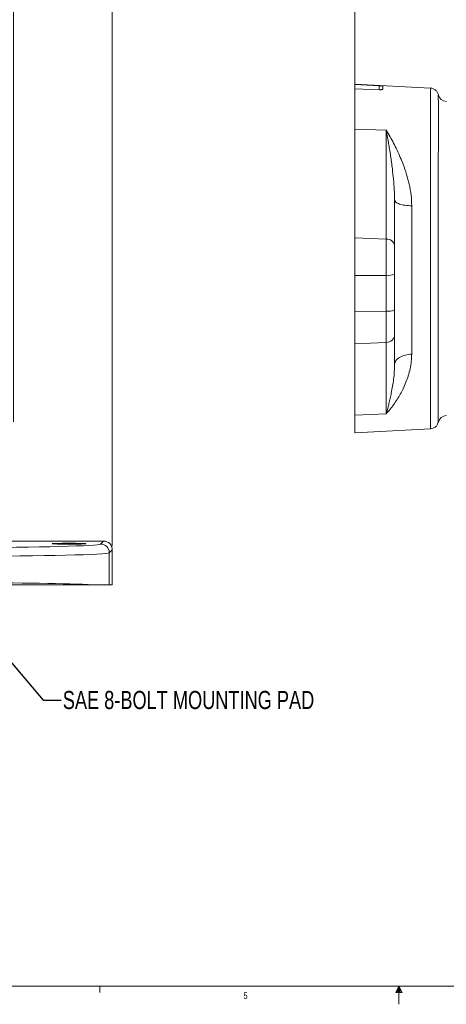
# Model space of a CAD drawing. Header units: inches. Extents: x 0.3 to 33.9, y 0.2 to 21.6.
# Tile 6 of 25: x 11.8 to 17.7, y 0.2 to 13.7. Entities that reach past the tile are written whole.
import ezdxf

# ---------------------------------------------------------------- set-up
doc = ezdxf.new("R2010")
doc.units = ezdxf.units.IN
doc.header["$MEASUREMENT"] = 0
doc.layers.add('SLD-0', color=7, linetype='Continuous', lineweight=15)
doc.styles.add('SLDTEXTSTYLE0', font='TXT', dxfattribs={"width": 0.75})
doc.dimstyles.new('SLDDIMSTYLE0', dxfattribs={"dimtxt": 0.25, "dimasz": 0.13, "dimexe": 0, "dimexo": 0.0625, "dimgap": 0.0625, "dimtad": 0, "dimtih": 1, "dimtoh": 1, "dimrnd": 1e-09, "dimzin": 12, "dimdsep": 46, "dimtxsty": 'SLDTEXTSTYLE0', "dimsah": 1, "dimcen": 0.09, "dimadec": 0, "dimazin": 3, "dimtfac": 1, "dimtofl": 0, "dimtmove": 0, "dimatfit": 3, "dimfxl": 1, "dimfrac": 2, "dimtolj": 1, "dimtzin": 12, "dimarcsym": 0})
doc.dimstyles.new('SLDDIMSTYLE1', dxfattribs={"dimtxt": 0.25, "dimasz": 0.13, "dimexe": 0, "dimexo": 0.0625, "dimgap": 0.0625, "dimtad": 0, "dimtih": 1, "dimtoh": 1, "dimrnd": 1e-09, "dimzin": 12, "dimdsep": 46, "dimtxsty": 'SLDTEXTSTYLE0', "dimsah": 1, "dimcen": 0.09, "dimadec": 0, "dimazin": 3, "dimtfac": 1, "dimtmove": 0, "dimatfit": 0, "dimfxl": 1, "dimfrac": 2, "dimtolj": 1, "dimtzin": 12, "dimarcsym": 0})
doc.dimstyles.new('SLDDIMSTYLE2', dxfattribs={"dimtxt": 0, "dimasz": 0.13, "dimexe": 0, "dimexo": 0.0625, "dimgap": 0, "dimtad": 0, "dimtih": 1, "dimtoh": 1, "dimdec": 0, "dimrnd": 1e-09, "dimzin": 0, "dimdsep": 46, "dimtxsty": 'Standard', "dimsah": 1, "dimcen": 0.09, "dimadec": 0, "dimazin": 0, "dimtfac": 0.13, "dimtdec": 0, "dimtofl": 0, "dimtmove": 0, "dimatfit": 3, "dimfxl": 1, "dimfrac": 2, "dimtolj": 1, "dimtzin": 0, "dimarcsym": 0})

# ---------------------------------------------------------------- blocks, each defined once
blk = doc.blocks.new('_D_1')
at = {"layer": 'SLD-0'}
for p, q in [((11.704, 8.197), (11.704, 15.704)), ((13.069, 6.483), (13.069, 15.704)), ((11.704, 15.579), (11.454, 15.579)), ((11.907, 15.616), (11.856, 15.616)), ((11.856, 15.616), (11.856, 15.219)), ((12.865, 15.616), (12.916, 15.616)), ((12.916, 15.616), (12.916, 15.219)), ((13.069, 15.579), (13.319, 15.579)), ((11.856, 15.219), (11.907, 15.219)), ((12.916, 15.219), (12.865, 15.219))]:
    blk.add_line(p, q, dxfattribs=at)
for points in [[(11.704, 15.579), (11.574, 15.599), (11.574, 15.559)], [(13.069, 15.579), (13.199, 15.559), (13.199, 15.599)]]:
    blk.add_solid(points, dxfattribs=at)
at = {"layer": 'SLD-0', "char_height": 0.25, "attachment_point": 1, "style": 'SLDTEXTSTYLE0'}
for s, insert in [('1.36', (11.961, 15.989, -2.334)), ('34.67', (11.971, 15.541, -2.334))]:
    blk.add_mtext(s, dxfattribs=dict(at, insert=insert))
blk = doc.blocks.new('_D_6')
at = {"layer": 'SLD-0'}
for p, q in [((16.413, 12.287), (16.413, 15.501)), ((16.413, 15.376), (18.973, 15.376)), ((19.113, 15.413), (19.062, 15.413)), ((19.062, 15.413), (19.062, 15.016)), ((20.256, 15.413), (20.306, 15.413)), ((20.306, 15.413), (20.306, 15.016)), ((22.956, 15.376), (20.395, 15.376)), ((19.062, 15.016), (19.113, 15.016)), ((20.306, 15.016), (20.256, 15.016))]:
    blk.add_line(p, q, dxfattribs=at)
for points in [[(16.413, 15.376), (16.543, 15.356), (16.543, 15.396)], [(22.956, 15.376), (22.826, 15.396), (22.826, 15.356)]]:
    blk.add_solid(points, dxfattribs=at)
at = {"layer": 'SLD-0', "char_height": 0.25, "attachment_point": 1, "style": 'SLDTEXTSTYLE0'}
for s, insert in [('6.54', (19.259, 15.786, -1.544)), ('166.19', (19.176, 15.338, -1.544))]:
    blk.add_mtext(s, dxfattribs=dict(at, insert=insert))

msp = doc.modelspace()

# ---------------------------------------------------------------- linework, layer by layer
at = {"color": 7, "linetype": 'Continuous', "lineweight": 15}
for p, q in [((17.456, 12.801), (16.413, 12.855)), ((16.413, 12.853), (16.413, 12.855)), ((16.748, 12.834), (16.413, 12.853)), ((16.413, 12.79), (16.413, 12.853)), ((16.413, 12.79), (16.748, 12.779)), ((16.413, 12.237), (16.413, 12.79)), ((16.803, 12.789), (16.803, 12.827)), ((16.413, 12.237), (16.849, 12.22)), ((16.413, 10.735), (16.413, 12.237)), ((16.849, 10.718), (16.849, 12.22)), ((16.963, 10.629), (16.963, 11.256)), ((17.199, 11.179), (17.199, 9.132)), ((16.413, 10.735), (16.849, 10.718)), ((16.413, 10.216), (16.413, 10.735)), ((16.849, 10.219), (16.849, 10.718)), ((16.413, 10.216), (16.849, 10.219)), ((16.413, 9.721), (16.413, 10.216)), ((16.849, 9.724), (16.849, 10.219)), ((16.963, 9.741), (16.963, 10.236)), ((16.413, 9.721), (16.849, 9.724)), ((16.413, 9.274), (16.413, 9.721)), ((16.849, 9.294), (16.849, 9.724)), ((16.963, 8.992), (16.963, 9.402)), ((16.413, 9.274), (16.849, 9.294)), ((16.413, 8.291), (16.413, 9.274)), ((16.849, 8.311), (16.849, 9.294)), ((16.849, 8.311), (16.413, 8.291)), ((16.413, 8.048), (16.413, 8.291)), ((16.413, 8.048), (17.456, 8.102)), ((11.292, 6.553), (12.949, 6.553)), ((12.908, 6.513), (12.949, 6.553)), ((13.069, 6.433), (13.028, 6.393)), ((13.028, 6.393), (13.028, 5.952)), ((13.069, 6.433), (13.069, 5.952)), ((13.028, 5.952), (12.803, 5.952)), ((13.069, 5.952), (13.028, 5.952))]:
    msp.add_line(p, q, dxfattribs=at)
at = {"color": 8, "linetype": 'Continuous', "lineweight": 15}
msp.add_line((16.748, 12.779), (16.748, 12.834), dxfattribs=at)
at = {"color": 7, "linetype": 'Continuous', "lineweight": 0}
for p, q in [((33.523, 0.411), (0.523, 0.411)), ((12.898, 0.411), (12.898, 0.326)), ((17.023, 0.411), (16.981, 0.325)), ((17.023, 0.411), (16.989, 0.325)), ((17.023, 0.411), (17.009, 0.325)), ((17.023, 0.411), (17.023, 0.163)), ((17.023, 0.411), (17.067, 0.325)), ((17.023, 0.411), (17.046, 0.325)), ((17.023, 0.411), (17.036, 0.325)), ((16.981, 0.325), (17.067, 0.325))]:
    msp.add_line(p, q, dxfattribs=at)
at = {"color": 7, "linetype": 'Continuous', "lineweight": 15}
for centre, radius, start, end in [((17.683, 12.738), 0.12, 195.0225, 267), ((16.858, 10.613), 0.106, 9.1166, 94.7733), ((16.876, 10.432), 0.214, 262.8206, 293.9093), ((16.876, 9.937), 0.214, 262.8206, 293.9094), ((16.849, 9.408), 0.114, 269.9022, 356.9968), ((17.683, 8.165), 0.12, 93, 165.9612), ((12.908, 6.393), 0.12, 0.046, 89.954)]:
    msp.add_arc(centre, radius, start, end, dxfattribs=at)
msp.add_ellipse((12.472, 6.517), major_axis=(0.234, 0), ratio=0.026186, dxfattribs=at)
for centre, major_axis, ratio, start_param, end_param in [((12.949, 6.433), (-0.0849, -0.0849), 0.999315, 2.356537, 3.926648), ((11.029, 6.514), (1.88, 0), 0.026186, 4.712389, 6.257005), ((11.029, 6.394), (2, 0), 0.024615, 4.712389, 6.257005), ((11.029, 5.929), (2, 0), 0.024615, 0.479944, 1.570796)]:
    msp.add_ellipse(centre, major_axis=major_axis, ratio=ratio, start_param=start_param, end_param=end_param, dxfattribs=at)
for points, knots in [([(16.803, 12.827), (16.802, 12.827), (16.801, 12.828), (16.79, 12.83), (16.775, 12.832), (16.76, 12.833), (16.75, 12.834), (16.748, 12.834)], [0, 0, 0, 0, 0.227484, 0.454983, 0.682067, 0.908587, 1, 1, 1, 1]), ([(16.748, 12.779), (16.754, 12.779), (16.768, 12.779), (16.785, 12.781), (16.797, 12.784), (16.802, 12.787), (16.802, 12.788), (16.803, 12.789)], [0, 0, 0, 0, 0.226447, 0.452904, 0.679278, 0.906073, 1, 1, 1, 1]), ([(17.57, 12.697), (17.566, 12.711), (17.559, 12.738), (17.533, 12.773), (17.497, 12.797), (17.468, 12.801), (17.454, 12.804)], [0, 0, 0, 0, 0.25063, 0.500548, 0.75019, 1, 1, 1, 1]), ([(17.456, 8.112), (17.456, 8.109), (17.456, 8.097), (17.456, 8.167), (17.456, 8.321), (17.456, 8.563), (17.456, 8.877), (17.456, 9.251), (17.456, 9.671), (17.456, 10.122), (17.456, 10.585), (17.456, 11.043), (17.456, 11.478), (17.456, 11.874), (17.456, 12.215), (17.456, 12.489), (17.456, 12.681), (17.456, 12.789), (17.456, 12.791), (17.456, 12.791)], [0, 0, 0, 0, 0.017921, 0.080421, 0.142921, 0.205421, 0.267921, 0.330421, 0.392921, 0.455421, 0.517921, 0.580421, 0.642921, 0.705421, 0.767921, 0.830421, 0.892921, 0.955421, 1, 1, 1, 1]), ([(17.566, 8.194), (17.566, 8.194), (17.566, 8.194), (17.566, 8.199), (17.566, 8.207), (17.566, 8.216), (17.566, 8.227), (17.566, 8.239), (17.566, 8.251), (17.566, 8.272), (17.566, 8.303), (17.566, 8.347), (17.566, 8.39), (17.566, 8.433), (17.566, 8.482), (17.566, 8.537), (17.566, 8.593), (17.566, 8.649), (17.566, 8.711), (17.566, 8.784), (17.566, 8.863), (17.566, 8.943), (17.566, 9.026), (17.566, 9.113), (17.566, 9.205), (17.566, 9.288), (17.566, 9.366), (17.566, 9.442), (17.566, 9.527), (17.566, 9.61), (17.566, 9.685), (17.566, 9.757), (17.566, 9.83), (17.566, 9.901), (17.566, 9.972), (17.566, 10.049), (17.566, 10.146), (17.566, 10.256), (17.566, 10.368), (17.566, 10.462), (17.566, 10.547), (17.566, 10.62), (17.566, 10.689), (17.566, 10.752), (17.566, 10.816), (17.566, 10.881), (17.566, 10.947), (17.566, 11.008), (17.566, 11.072), (17.566, 11.142), (17.566, 11.223), (17.566, 11.303), (17.566, 11.371), (17.566, 11.431), (17.566, 11.485), (17.566, 11.536), (17.566, 11.582), (17.566, 11.625), (17.566, 11.668), (17.566, 11.712), (17.566, 11.76), (17.566, 11.804), (17.566, 11.85), (17.566, 11.904), (17.567, 11.966), (17.567, 12.026), (17.567, 12.078), (17.567, 12.124), (17.567, 12.175), (17.567, 12.232), (17.567, 12.29), (17.567, 12.344), (17.567, 12.405), (17.567, 12.474), (17.567, 12.548), (17.567, 12.61), (17.566, 12.657), (17.566, 12.695), (17.566, 12.715), (17.566, 12.708), (17.566, 12.708)], [0, 0, 0, 0, 0.002928, 0.02016, 0.031245, 0.041411, 0.050966, 0.059908, 0.068237, 0.075954, 0.096821, 0.115155, 0.130956, 0.144504, 0.157978, 0.175175, 0.19047, 0.201711, 0.21568, 0.233093, 0.24879, 0.264485, 0.279649, 0.295179, 0.311075, 0.327338, 0.337068, 0.349201, 0.363843, 0.377324, 0.387484, 0.398247, 0.409468, 0.420186, 0.429523, 0.440446, 0.453317, 0.471599, 0.487454, 0.500882, 0.511883, 0.5233, 0.532169, 0.541204, 0.550403, 0.559768, 0.569299, 0.578995, 0.586677, 0.597153, 0.610422, 0.622965, 0.633452, 0.641882, 0.650945, 0.65922, 0.666707, 0.673406, 0.680469, 0.688072, 0.696214, 0.704895, 0.711455, 0.721316, 0.734475, 0.74657, 0.756904, 0.765806, 0.775758, 0.790048, 0.80397, 0.817525, 0.830714, 0.853264, 0.879236, 0.906038, 0.931239, 0.956138, 0.99661, 1, 1, 1, 1]), ([(16.849, 12.22), (16.855, 12.187), (16.866, 12.127), (16.88, 12.039), (16.894, 11.955), (16.908, 11.87), (16.921, 11.779), (16.934, 11.672), (16.948, 11.545), (16.96, 11.4), (16.962, 11.302), (16.963, 11.256)], [0, 0, 0, 0, 0.112066, 0.203731, 0.288011, 0.38702, 0.477209, 0.572704, 0.718096, 0.865407, 1, 1, 1, 1]), ([(16.849, 12.22), (16.866, 12.191), (16.9, 12.134), (16.949, 12.043), (16.997, 11.948), (17.041, 11.85), (17.087, 11.739), (17.129, 11.616), (17.167, 11.473), (17.194, 11.329), (17.198, 11.227), (17.199, 11.179)], [0, 0, 0, 0, 0.104409, 0.203915, 0.306493, 0.409204, 0.502325, 0.632957, 0.751932, 0.882132, 1, 1, 1, 1]), ([(16.963, 11.256), (16.966, 11.246), (16.973, 11.226), (17.027, 11.202), (17.105, 11.184), (17.168, 11.18), (17.199, 11.179)], [0, 0, 0, 0, 0.25, 0.5, 0.749999, 1, 1, 1, 1]), ([(16.963, 10.236), (16.963, 10.272), (16.963, 10.344), (16.963, 10.452), (16.963, 10.551), (16.963, 10.604), (16.963, 10.629)], [0, 0, 0, 0, 0.246231, 0.5, 0.753769, 1, 1, 1, 1]), ([(16.963, 9.402), (16.963, 9.42), (16.963, 9.456), (16.963, 9.538), (16.963, 9.634), (16.963, 9.706), (16.963, 9.741)], [0, 0, 0, 0, 0.246231, 0.5, 0.753769, 1, 1, 1, 1]), ([(17.199, 9.132), (17.198, 9.098), (17.196, 9.029), (17.178, 8.93), (17.153, 8.834), (17.12, 8.742), (17.083, 8.658), (17.041, 8.578), (16.997, 8.504), (16.949, 8.434), (16.9, 8.369), (16.866, 8.331), (16.849, 8.311)], [0, 0, 0, 0, 0.093303, 0.194422, 0.294178, 0.392052, 0.49777, 0.59109, 0.693695, 0.796053, 0.895815, 1, 1, 1, 1]), ([(17.199, 9.132), (17.168, 9.129), (17.105, 9.123), (17.027, 9.09), (16.973, 9.045), (16.966, 9.01), (16.963, 8.992)], [0, 0, 0, 0, 0.25, 0.5, 0.75, 1, 1, 1, 1]), ([(16.963, 8.992), (16.962, 8.959), (16.96, 8.889), (16.95, 8.788), (16.935, 8.689), (16.919, 8.601), (16.902, 8.521), (16.886, 8.453), (16.868, 8.382), (16.856, 8.337), (16.849, 8.311)], [0, 0, 0, 0, 0.128072, 0.269882, 0.40662, 0.547288, 0.65738, 0.768037, 0.869042, 1, 1, 1, 1]), ([(17.454, 8.101), (17.468, 8.103), (17.497, 8.107), (17.533, 8.131), (17.557, 8.162), (17.563, 8.185), (17.566, 8.194)], [0, 0, 0, 0, 0.271666, 0.543105, 0.814796, 1, 1, 1, 1]), ([(12.803, 5.952), (12.763, 5.952), (12.687, 5.952), (12.545, 5.952), (12.389, 5.952), (12.216, 5.952), (12.028, 5.952), (11.828, 5.952), (11.594, 5.952), (11.327, 5.952), (11.128, 5.952), (11.029, 5.952)], [0, 0, 0, 0, 0.110367, 0.212962, 0.315885, 0.418482, 0.52113, 0.624104, 0.726755, 0.863377, 1, 1, 1, 1])]:
    msp.add_open_spline(points, degree=3, knots=knots, dxfattribs=at)

# ---------------------------------------------------------------- texts
at = {"color": 7, "linetype": 'Continuous', "lineweight": 0, "insert": (14.878, 0.33), "char_height": 0.0938, "attachment_point": 1, "style": 'SLDTEXTSTYLE0'}
msp.add_mtext('5', dxfattribs=at)
at = {"layer": 'SLD-0', "insert": (12.386, 4.486), "char_height": 0.25, "attachment_point": 1, "style": 'SLDTEXTSTYLE0'}
msp.add_mtext('SAE 8-BOLT MOUNTING PAD', dxfattribs=at)

# ---------------------------------------------------------------- dimensions: what is measured, and where the dimension line sits
at = {"layer": 'SLD-0'}
for base, p1, p2, dimstyle, picture, middle in [((16.413, 15.376), (22.956, 17.423), (16.413, 12.237), 'SLDDIMSTYLE0', '_D_6', (19.684, 15.376)), ((11.7038, 15.5788), (13.0687, 6.4333), (11.7038, 8.1472), 'SLDDIMSTYLE1', '_D_1', (12.3863, 15.5788))]:
    dim = msp.add_linear_dim(base=base, p1=p1, p2=p2, dimstyle=dimstyle, dxfattribs=at)
    dim.commit()
    dim.dimension.update_dxf_attribs({"geometry": picture, "text_midpoint": middle, "dimtype": 160})

# ---------------------------------------------------------------- leaders
msp.add_leader([(10.739, 5.978), (12.115, 4.36), (12.365, 4.36)], dimstyle='SLDDIMSTYLE2', dxfattribs=at)

doc.saveas('drawing.dxf')
